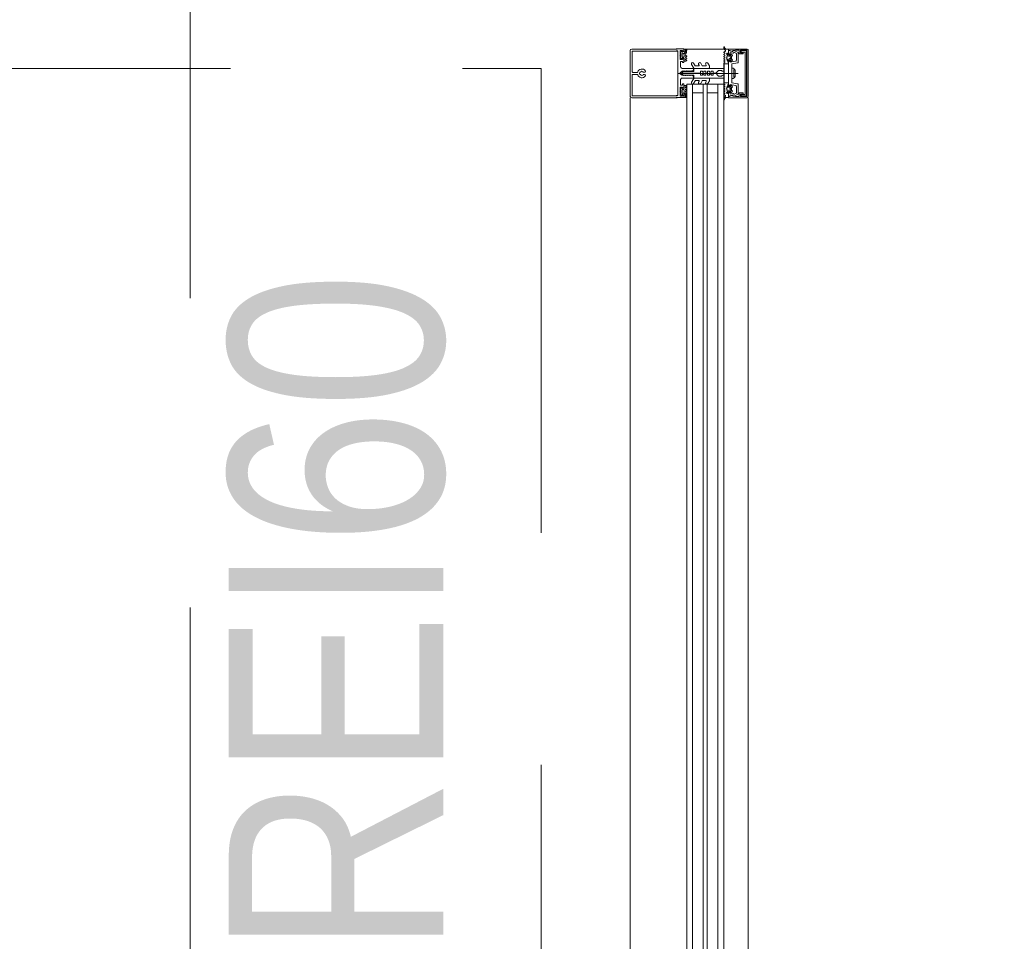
# Model space of a CAD drawing. Header units: centimetres. Extents: x -2424 to 2260, y -130 to 3012.
# Tile 25 of 81: x -630 to -529, y 1739 to 1833. Entities that reach past the tile are written whole.
import ezdxf

# ---------------------------------------------------------------- set-up
doc = ezdxf.new("R2010")
doc.units = ezdxf.units.CM
for name, pattern in [('Dash', [60, 30, -30]), ('Hidden', [71.4375, 47.625, -23.8125]), ('Oś', [222.25, 127, -31.75, 31.75, -31.75])]:
    doc.linetypes.add(name, pattern=pattern)
for name, color, linetype, lineweight in [('A-DETL', 90, 'Continuous', 9), ('A-DETL-GENF', 92, 'Continuous', 13), ('A-GLAZ-CURT', 52, 'Continuous', 9), ('A-GLAZ-CWMG', 51, 'Continuous', 9), ('G-ANNO-TEXT', 231, 'Continuous', 13), ('S-GRID', 1, 'Continuous', 13)]:
    doc.layers.add(name, color=color, linetype=linetype, lineweight=lineweight)
doc.styles.add('Arial Narrow_1', font='ARIALN.TTF', dxfattribs={"height": 22})

msp = doc.modelspace()

# ---------------------------------------------------------------- linework, layer by layer
at = {"layer": 'A-DETL', "color": 251, "linetype": 'Hidden', "lineweight": 9}
for p, q in [((-1227.62, 1828.33), (-576.62, 1828.33)), ((-576.62, 1828.33), (-576.62, 1388.83))]:
    msp.add_line(p, q, dxfattribs=at)
at = {"layer": 'A-DETL', "color": 251, "linetype": 'Dash', "lineweight": 9}
msp.add_open_spline([(-552.77, 2638.57), (-478.91, 2638.57), (-476.08, 2638.57), (-439.12, 2638.57), (-439.12, 2601.62), (-439.12, 2598.79), (-439.12, 2573.54), (-439.12, 1655.82), (-439.12, 1618.87), (-439.12, 1616.04), (-439.12, 1512.36), (-439.12, 1509.53), (-439.12, 1472.57), (-476.08, 1472.57), (-478.91, 1472.57), (-555.62, 1472.57)], degree=3, knots=[0, 0, 0, 0, 1.242892, 2.082132, 2.921372, 3.63261, 13.975949, 24.692511, 35.163852, 36.732804, 37.928533, 39.497485, 40.336725, 41.175965, 42.450024, 42.450024, 42.450024, 42.450024], dxfattribs=at)
at = {"layer": 'A-DETL-GENF', "color": 251, "lineweight": 9, "extrusion": (0, 0, -1)}
for p, q in [((-567.47, 1825.46), (-567.47, 1830.17)), ((-567.32, 1830.32), (-565.67, 1830.32)), ((-567.26, 1830.32), (-562.66, 1830.32)), ((-567.26, 1830.11), (-562.66, 1830.11)), ((-562.2, 1830.08), (-562.3, 1829.96)), ((-562.29, 1829.85), (-562.28, 1829.84)), ((-562.26, 1829.8), (-562.26, 1829.61)), ((-562.13, 1830.05), (-562.15, 1830.08)), ((-562.15, 1829.87), (-562.15, 1829.54)), ((-561.95, 1829.54), (-561.95, 1829.76)), ((-561.9, 1829.91), (-561.8, 1830.13)), ((-561.79, 1830.17), (-561.79, 1830.3)), ((-561.79, 1829.73), (-561.74, 1829.87)), ((-561.69, 1829.62), (-561.77, 1829.67)), ((-561.67, 1830.2), (-561.67, 1830.3)), ((-557.87, 1830.42), (-557.87, 1830.51)), ((-557.86, 1830), (-557.7, 1830.09)), ((-557.77, 1829.9), (-557.86, 1829.95)), ((-557.86, 1829.78), (-557.77, 1829.83)), ((-557.77, 1829.68), (-557.86, 1829.73)), ((-557.56, 1829.8), (-557.51, 1829.77)), ((-557.45, 1829.71), (-557.45, 1829.83)), ((-557.39, 1829.83), (-557.39, 1829.77)), ((-557.18, 1829.66), (-557.3, 1829.66)), ((-557.12, 1829.8), (-557.02, 1829.72)), ((-556.84, 1830.17), (-556.41, 1829.97)), ((-556.62, 1829.88), (-556.78, 1829.96)), ((-556.56, 1829.17), (-556.56, 1829.79)), ((-556.38, 1829.92), (-556.38, 1828.96)), ((-556.28, 1830.14), (-556.28, 1829.86)), ((-555.68, 1825.69), (-555.68, 1829.96)), ((-555.53, 1829.95), (-555.53, 1825.7)), ((-555.37, 1825.47), (-555.37, 1830.17)), ((-562.3, 1829.45), (-562.2, 1829.32)), ((-562.28, 1829.57), (-562.29, 1829.56)), ((-562.15, 1829.33), (-562.13, 1829.36)), ((-562.11, 1829.49), (-562, 1829.49)), ((-561.77, 1829.52), (-561.69, 1829.57)), ((-561.69, 1829.4), (-561.77, 1829.45)), ((-561.77, 1829.3), (-561.69, 1829.35)), ((-561.69, 1829.18), (-561.77, 1829.23)), ((-561.18, 1828.74), (-560.95, 1828.35)), ((-560.81, 1828.6), (-560.96, 1828.86)), ((-560.45, 1828.74), (-560.4, 1828.65)), ((-560.08, 1828.6), (-560.23, 1828.86)), ((-559.72, 1828.74), (-559.67, 1828.65)), ((-559.35, 1828.59), (-559.51, 1828.86)), ((-557.86, 1829.56), (-557.77, 1829.61)), ((-557.77, 1829.46), (-557.86, 1829.51)), ((-557.86, 1829.34), (-557.77, 1829.39)), ((-557.77, 1829.24), (-557.86, 1829.29)), ((-557.86, 1829.12), (-557.77, 1829.17)), ((-557.77, 1829.02), (-557.86, 1829.07)), ((-557.86, 1828.9), (-557.77, 1828.95)), ((-557.57, 1829.49), (-557.55, 1829.48)), ((-557.56, 1829.43), (-557.57, 1829.42)), ((-557.57, 1829.37), (-557.55, 1829.36)), ((-557.54, 1829.55), (-557.55, 1829.54)), ((-557.54, 1829.31), (-557.55, 1829.3)), ((-557.54, 1829.25), (-557.52, 1829.25)), ((-557.53, 1829.61), (-557.52, 1829.59)), ((-557.5, 1829.65), (-557.51, 1829.65)), ((-557.5, 1829.2), (-557.51, 1829.19)), ((-557.39, 1829.07), (-557.39, 1829.01)), ((-557.35, 1829.61), (-557.35, 1829.59)), ((-557.35, 1829.26), (-557.35, 1829.23)), ((-557.34, 1829.56), (-557.18, 1829.47)), ((-557.18, 1829.38), (-557.34, 1829.29)), ((-557.3, 1829.18), (-557.18, 1829.18)), ((-557.13, 1829.49), (-557.13, 1829.61)), ((-557.13, 1829.23), (-557.13, 1829.35)), ((-557.02, 1829.13), (-557.12, 1829.05)), ((-557.07, 1829.54), (-557.07, 1829.31)), ((-557.06, 1828.78), (-557.06, 1827.85)), ((-556.42, 1828.91), (-557.03, 1828.81)), ((-566.75, 1827.92), (-567.21, 1827.92)), ((-567.21, 1827.72), (-566.75, 1827.72)), ((-566.48, 1827.94), (-566.42, 1827.94)), ((-566.42, 1827.7), (-566.48, 1827.7)), ((-566.13, 1827.94), (-566, 1827.94)), ((-566, 1827.7), (-566.13, 1827.7)), ((-556.39, 1827.82), (-562.55, 1827.82)), ((-562.14, 1827.9), (-562.16, 1827.88)), ((-562.14, 1827.75), (-562.16, 1827.78)), ((-562.15, 1828.33), (-561.02, 1828.33)), ((-561.83, 1828), (-561.97, 1828)), ((-561.83, 1827.65), (-561.97, 1827.65)), ((-561.8, 1828.04), (-561.81, 1828.01)), ((-561.8, 1827.62), (-561.81, 1827.64)), ((-561.77, 1828.01), (-561.78, 1828.04)), ((-561.77, 1827.64), (-561.78, 1827.62)), ((-560.97, 1828.28), (-560.97, 1828.18)), ((-560.91, 1828.33), (-559.39, 1828.33)), ((-560.44, 1828.58), (-560.77, 1828.58)), ((-559.72, 1828.58), (-560.04, 1828.58)), ((-559.34, 1828.38), (-559.34, 1828.56)), ((-558.37, 1828.13), (-558.16, 1828.13)), ((-557.06, 1827.8), (-557.06, 1826.87)), ((-556.84, 1827.42), (-556.84, 1828.23)), ((-556.69, 1828.05), (-556.69, 1827.6)), ((-561.02, 1827.33), (-562.15, 1827.33)), ((-561.18, 1826.91), (-560.95, 1827.3)), ((-560.97, 1827.46), (-560.97, 1827.37)), ((-560.81, 1827.05), (-560.96, 1826.79)), ((-560.91, 1827.33), (-559.39, 1827.33)), ((-560.44, 1827.08), (-560.77, 1827.08)), ((-560.45, 1826.91), (-560.4, 1827)), ((-560.08, 1827.05), (-560.23, 1826.79)), ((-559.72, 1827.08), (-560.04, 1827.08)), ((-559.72, 1826.91), (-559.67, 1827)), ((-559.35, 1827.06), (-559.51, 1826.79)), ((-559.34, 1827.28), (-559.34, 1827.09)), ((-558.37, 1827.53), (-558.16, 1827.53)), ((-557.86, 1826.75), (-557.77, 1826.7)), ((-557.77, 1826.63), (-557.86, 1826.58)), ((-557.39, 1826.58), (-557.39, 1826.64)), ((-557.03, 1826.84), (-556.42, 1826.74)), ((-556.38, 1826.69), (-556.38, 1825.72)), ((-562.3, 1826.2), (-562.2, 1826.33)), ((-562.2, 1825.57), (-562.3, 1825.69)), ((-562.28, 1826.08), (-562.29, 1826.09)), ((-562.29, 1825.8), (-562.28, 1825.81)), ((-562.26, 1825.85), (-562.26, 1826.04)), ((-562.15, 1826.32), (-562.13, 1826.29)), ((-562.15, 1825.78), (-562.15, 1826.11)), ((-562.11, 1826.16), (-562, 1826.16)), ((-561.95, 1826.11), (-561.95, 1825.89)), ((-561.9, 1825.74), (-561.8, 1825.52)), ((-561.79, 1825.92), (-561.74, 1825.78)), ((-561.69, 1826.47), (-561.77, 1826.42)), ((-561.77, 1826.35), (-561.69, 1826.3)), ((-561.69, 1826.25), (-561.77, 1826.2)), ((-561.77, 1826.13), (-561.69, 1826.08)), ((-561.69, 1826.03), (-561.77, 1825.98)), ((-557.86, 1826.53), (-557.77, 1826.48)), ((-557.77, 1826.41), (-557.86, 1826.36)), ((-557.86, 1826.31), (-557.77, 1826.26)), ((-557.77, 1826.19), (-557.86, 1826.14)), ((-557.86, 1826.09), (-557.77, 1826.04)), ((-557.77, 1825.97), (-557.86, 1825.92)), ((-557.86, 1825.87), (-557.77, 1825.82)), ((-557.77, 1825.75), (-557.86, 1825.7)), ((-557.86, 1825.65), (-557.7, 1825.56)), ((-557.57, 1826.28), (-557.55, 1826.29)), ((-557.56, 1826.22), (-557.57, 1826.23)), ((-557.57, 1826.16), (-557.55, 1826.17)), ((-557.56, 1825.85), (-557.51, 1825.88)), ((-557.54, 1826.34), (-557.55, 1826.35)), ((-557.54, 1826.1), (-557.55, 1826.11)), ((-557.54, 1826.4), (-557.52, 1826.4)), ((-557.53, 1826.04), (-557.52, 1826.06)), ((-557.5, 1826.45), (-557.51, 1826.46)), ((-557.5, 1826), (-557.51, 1826)), ((-557.45, 1825.94), (-557.45, 1825.81)), ((-557.39, 1825.81), (-557.39, 1825.88)), ((-557.35, 1826.39), (-557.35, 1826.41)), ((-557.35, 1826.03), (-557.35, 1826.06)), ((-557.18, 1826.27), (-557.34, 1826.36)), ((-557.34, 1826.09), (-557.18, 1826.18)), ((-557.3, 1826.46), (-557.18, 1826.46)), ((-557.18, 1825.98), (-557.3, 1825.98)), ((-557.13, 1826.41), (-557.13, 1826.29)), ((-557.13, 1826.15), (-557.13, 1826.03)), ((-557.02, 1826.52), (-557.12, 1826.6)), ((-557.12, 1825.85), (-557.02, 1825.93)), ((-557.07, 1826.11), (-557.07, 1826.34)), ((-556.41, 1825.68), (-556.84, 1825.48)), ((-556.78, 1825.69), (-556.62, 1825.77)), ((-556.56, 1825.86), (-556.56, 1826.48)), ((-556.28, 1825.78), (-556.28, 1825.5)), ((-565.67, 1825.32), (-567.32, 1825.32)), ((-567.26, 1825.53), (-562.66, 1825.53)), ((-567.26, 1825.32), (-562.66, 1825.32)), ((-562.13, 1825.6), (-562.15, 1825.57)), ((-561.79, 1825.48), (-561.79, 1825.35)), ((-561.67, 1825.45), (-561.67, 1825.35)), ((-557.87, 1825.23), (-557.87, 1825.14))]:
    msp.add_line(p, q, dxfattribs=at)
at = {"layer": 'A-DETL-GENF', "color": 251, "lineweight": 9, "extrusion": (0, 0, -1), "flags": 128}
for points in [[(567.26, 1827.97), (567.26, 1830.11), (565.67, 1830.11)], [(562.77, 1830.33), (561.97, 1830.33), (561.97, 1830.14), (562.05, 1830.06), (562.11, 1830.06), (562.11, 1830.18), (562.34, 1830.18), (562.34, 1829.73)], [(562.77, 1830.12), (562.57, 1830.12), (562.57, 1825.54), (562.77, 1825.54)], [(562.34, 1829.68), (562.34, 1829.24), (562.11, 1829.24), (562.11, 1829.36), (562.05, 1829.36), (561.97, 1829.28), (561.97, 1828.92), (562.09, 1828.92), (562.09, 1829.04), (562.3, 1829.04), (562.3, 1828.48)], [(561.81, 1830.32), (561.95, 1830.32), (561.95, 1830.12), (561.94, 1830.07)], [(557.66, 1830.3), (557.39, 1830.3), (557.39, 1829.89)], [(555.52, 1830.32), (557.37, 1830.32), (557.37, 1830.21), (557.01, 1830.1)], [(556.94, 1829.88), (557.23, 1829.96), (557.23, 1829.77), (557.29, 1829.77), (557.37, 1829.85), (557.37, 1830.17), (557, 1830.07)], [(557.21, 1829.74), (557.19, 1829.74), (557.16, 1829.79)], [(556.87, 1830.16), (556.77, 1830.16), (556.65, 1830.19), (556.33, 1830.19)], [(556.23, 1829.81), (555.88, 1829.81), (555.88, 1829.94), (556.15, 1829.94), (556.15, 1830.19), (555.52, 1830.19), (555.52, 1825.45), (556.15, 1825.45), (556.15, 1825.7), (555.88, 1825.7), (555.88, 1825.83), (556.23, 1825.83)], [(555.73, 1830.01), (556.09, 1830.01), (556.09, 1830.15), (555.73, 1830.15)], [(561.94, 1829.34), (561.95, 1829.29), (561.95, 1829.08), (561.76, 1829.08), (561.69, 1829.13)], [(557.39, 1828.94), (557.39, 1828.8), (557.78, 1828.8), (557.86, 1828.85)], [(557.45, 1829.03), (557.45, 1829.15), (557.48, 1829.15), (557.46, 1829.02)], [(556.65, 1826.58), (557.23, 1826.68), (557.23, 1826.57), (557.29, 1826.57), (557.37, 1826.65), (557.37, 1828.99), (557.29, 1829.07), (557.23, 1829.07), (557.23, 1828.96), (556.65, 1829.07)], [(557.16, 1829.05), (557.19, 1829.1), (557.21, 1829.1)], [(565.67, 1825.53), (567.26, 1825.53), (567.26, 1827.67)], [(561.07, 1828.08), (561.16, 1828.08), (561.19, 1828.03), (561.31, 1828.03), (561.34, 1828.08), (561.37, 1828.03), (561.49, 1828.03), (561.52, 1828.08), (561.55, 1828.03), (561.67, 1828.03), (561.7, 1828.08), (561.73, 1828.03), (561.85, 1828.03), (561.88, 1828.08), (561.91, 1828.03), (562.03, 1828.03), (562.06, 1828.08), (562.09, 1828.03), (562.13, 1828.03), (562.32, 1827.91)], [(562.32, 1827.74), (562.13, 1827.63), (562, 1827.63), (561.97, 1827.58), (561.94, 1827.63), (561.82, 1827.63), (561.79, 1827.58), (561.76, 1827.63), (561.64, 1827.63), (561.61, 1827.58), (561.58, 1827.63), (561.46, 1827.63), (561.43, 1827.58), (561.4, 1827.63), (561.28, 1827.63), (561.25, 1827.58), (561.22, 1827.63), (561.1, 1827.63), (561.07, 1827.57)], [(558.45, 1828.09), (558.67, 1827.83), (558.97, 1827.83), (558.97, 1828.03), (559.17, 1828.03), (559.17, 1827.93), (559.34, 1827.93), (559.34, 1828.03), (559.54, 1828.03), (559.54, 1827.83), (559.7, 1827.83), (559.7, 1828.03), (559.9, 1828.03), (559.9, 1827.93), (560.07, 1827.93), (560.07, 1828.03), (560.27, 1828.03), (560.27, 1827.83), (562.17, 1827.83), (560.27, 1827.83), (560.27, 1827.63), (560.07, 1827.63), (560.07, 1827.73), (559.9, 1827.73), (559.9, 1827.63), (559.7, 1827.63), (559.7, 1827.83), (559.54, 1827.83), (559.54, 1827.63), (559.34, 1827.63), (559.34, 1827.73), (559.17, 1827.73), (559.17, 1827.63), (558.97, 1827.63), (558.97, 1827.83), (558.67, 1827.83), (558.45, 1827.56)], [(557.98, 1828.03), (557.87, 1828.03), (557.87, 1828.33), (560.94, 1828.33), (560.94, 1828), (561.75, 1828)], [(557.98, 1827.63), (557.87, 1827.63), (557.87, 1827.33), (560.94, 1827.33), (560.94, 1827.65), (561.75, 1827.65)], [(556.9, 1827.3), (557.05, 1827.28), (557.05, 1828.36), (556.9, 1828.34)], [(562.3, 1827.18), (562.3, 1826.62), (562.09, 1826.62), (562.09, 1826.74), (561.97, 1826.74), (561.97, 1826.38), (562.05, 1826.3), (562.11, 1826.3), (562.11, 1826.42), (562.34, 1826.42), (562.34, 1825.97)], [(557.39, 1826.71), (557.39, 1826.84), (557.78, 1826.84), (557.86, 1826.8)], [(557.45, 1826.62), (557.45, 1826.5), (557.48, 1826.5), (557.46, 1826.63)], [(562.34, 1825.92), (562.34, 1825.48), (562.11, 1825.48), (562.11, 1825.6), (562.05, 1825.6), (561.97, 1825.52), (561.97, 1825.33), (562.77, 1825.33)], [(561.94, 1826.31), (561.95, 1826.36), (561.95, 1826.57), (561.76, 1826.57), (561.69, 1826.52)], [(557.66, 1825.34), (557.39, 1825.34), (557.39, 1825.75)], [(557, 1825.58), (557.37, 1825.47), (557.37, 1825.79), (557.29, 1825.87), (557.23, 1825.87), (557.23, 1825.69), (556.94, 1825.77)], [(557.16, 1826.59), (557.19, 1826.54), (557.21, 1826.54)], [(557.21, 1825.9), (557.19, 1825.9), (557.16, 1825.85)], [(555.73, 1825.5), (556.09, 1825.5), (556.09, 1825.64), (555.73, 1825.64)], [(561.81, 1825.33), (561.95, 1825.33), (561.95, 1825.53), (561.94, 1825.58)], [(557.01, 1825.55), (557.37, 1825.43), (557.37, 1825.32), (555.52, 1825.32)], [(556.33, 1825.45), (556.65, 1825.45), (556.77, 1825.48), (556.87, 1825.48)]]:
    msp.add_lwpolyline(points, dxfattribs=at)
for points in [[(557.87, 1826.85), (557.87, 1828.79), (557.83, 1828.79), (557.83, 1826.85)], [(557.83, 1826.85), (557.83, 1828.79), (557.38, 1828.79), (557.38, 1826.85)]]:
    msp.add_lwpolyline(points, close=True, dxfattribs=at)
at = {"layer": 'A-DETL-GENF', "color": 251, "lineweight": 9, "extrusion": (0, 0, -1)}
for centre, radius, start, end in [((567.32, 1830.17), 0.15, 0.0003, 89.9997), ((562.34, 1829.71), 0.0255, 282.35, 77.65), ((562.24, 1829.91), 0.08, 308.8475, 39.685), ((562.31, 1829.8), 0.05, 128.8475, 180), ((562.18, 1830.07), 0.03, 38.5798, 149.9915), ((562.1, 1829.87), 0.0496, 2.7559, 69.6878), ((562.11, 1830.06), 0.02, 256.6587, 330.0171), ((562.1, 1829.76), 0.148, 82.4164, 180.2404), ((562.05, 1829.77), 0.277, 76.6587, 104.3746), ((561.97, 1830.06), 0.03, 165.4027, 284.3746), ((561.87, 1829.9), 0.0337, 203.0035, 24), ((562.7, 1830.25), 0.933, 179.587, 203.0035), ((561.81, 1830.3), 0.02, 90.0007, 179.9993), ((561.89, 1830.17), 0.1, 180.0001, 204), ((561.74, 1829.71), 0.05, 300.069, 20.536), ((561.7, 1830.26), 0.059, 358.5974, 104.6036), ((562.67, 1830.22), 0.997, 181.4989, 200.69), ((561.69, 1830.3), 0.02, 104.6036, 180), ((557.84, 1830.51), 0.03, 359.9022, 171.6433), ((557.67, 1830.42), 0.2, 350.4545, 359.9022), ((557.58, 1830.44), 0.291, 295.3637, 350.4545), ((557.84, 1829.97), 0.03, 300.7154, 60.1649), ((557.84, 1829.75), 0.03, 300.5887, 59.5346), ((557.53, 1830.56), 0.286, 297.5921, 351.6433), ((557.8, 1829.86), 0.0417, 125.132, 234.868), ((557.8, 1829.64), 0.0415, 125.012, 234.988), ((557.73, 1830.13), 0.05, 115.3637, 240.1649), ((557.52, 1829.83), 0.065, 0, 180), ((557.54, 1829.83), 0.04, 299.9937, 0), ((557.1, 1829.42), 0.44, 324.1588, 35.0779), ((557.56, 1829.69), 0.1, 120.0023, 179.1728), ((557.5, 1829.69), 0.0339, 179.1783, 266.9975), ((557.5, 1829.71), 0.05, 180, 215.0779), ((557.39, 1829.86), 0.03, 270, 90), ((557.36, 1829.77), 0.03, 270.0185, 359.0948), ((557.28, 1829.44), 0.314, 75.4979, 104.5021), ((557.3, 1829.61), 0.05, 359.9897, 90.0103), ((557.18, 1829.61), 0.05, 89.9899, 180.0101), ((557.14, 1829.78), 0.03, 30.0049, 129.9897), ((557.07, 1829.66), 0.08, 129.9967, 247.3844), ((556.99, 1830.16), 0.07, 210.0064, 288), ((556.98, 1830.13), 0.06, 188.4417, 285), ((556.92, 1829.94), 0.06, 198.8192, 285), ((556.87, 1830.09), 0.07, 30.0064, 90), ((556.86, 1830.11), 0.06, 8.4417, 115), ((556.81, 1829.9), 0.06, 18.8192, 115), ((556.66, 1829.79), 0.1, 115, 180), ((556.43, 1829.92), 0.05, 115, 180), ((556.33, 1830.14), 0.0512, 90.5709, 178.6482), ((556.23, 1829.86), 0.05, 270, 0.0001), ((555.73, 1829.95), 0.2, 89.9718, 180.0352), ((555.73, 1829.96), 0.0499, 89.8796, 180.0225), ((555.52, 1830.17), 0.15, 89.9938, 180.0062), ((562.24, 1829.5), 0.08, 320.315, 51.1528), ((562.31, 1829.61), 0.05, 180, 231.1528), ((562.18, 1829.34), 0.03, 210.0085, 321.4202), ((562.1, 1829.54), 0.0499, 279.2263, 356.9893), ((562.11, 1829.35), 0.02, 29.9847, 103.341), ((562.05, 1829.64), 0.277, 255.6254, 283.341), ((562, 1829.54), 0.0502, 183.3323, 269.7322), ((561.97, 1829.34), 0.03, 75.6254, 194.5942), ((561.75, 1829.48), 0.0402, 297.7922, 62.3701), ((561.75, 1829.26), 0.0414, 298.176, 61.824), ((561.7, 1829.59), 0.03, 120.0871, 239.9129), ((561.7, 1829.37), 0.0299, 120.122, 245.064), ((561.7, 1829.15), 0.0301, 120.1258, 239.8742), ((561.07, 1828.8), 0.125, 330, 150), ((560.34, 1828.8), 0.125, 330, 150), ((560.44, 1828.63), 0.05, 150, 270), ((559.61, 1828.8), 0.125, 330, 150), ((559.72, 1828.63), 0.05, 150, 270), ((557.84, 1829.53), 0.03, 300.1448, 59.5346), ((557.84, 1829.31), 0.03, 300.3449, 59.5346), ((557.84, 1829.09), 0.03, 300.3446, 59.7685), ((557.84, 1828.87), 0.03, 299.7965, 60.132), ((557.8, 1829.42), 0.043, 127.8436, 233.8234), ((557.79, 1829.2), 0.0419, 125.4665, 234.6999), ((557.79, 1828.98), 0.0416, 116.9541, 241.568), ((557.54, 1829.51), 0.03, 315.0005, 72.0009), ((557.55, 1829.4), 0.03, 300.0003, 56.9985), ((557.57, 1829.46), 0.0316, 134.991, 237.0104), ((557.53, 1829.28), 0.03, 284.9955, 42.0028), ((557.57, 1829.33), 0.0316, 120.0026, 221.9974), ((557.51, 1829.62), 0.0272, 330.011, 86.9853), ((557.55, 1829.58), 0.0316, 150.007, 251.9967), ((557.53, 1829.22), 0.03, 105.0015, 206.9968), ((557.48, 1829.18), 0.03, 270.0112, 26.991), ((557.48, 1829.15), 0.03, 144.1588, 180), ((557.41, 1829.02), 0.05, 277.1737, 0.0088), ((557.42, 1829.03), 0.033, 215.0901, 360), ((557.42, 1828.94), 0.03, 97.1885, 179.997), ((557.36, 1829.07), 0.03, 0, 103.1975), ((557.28, 1829.41), 0.314, 255.517, 283.1975), ((557.32, 1829.59), 0.03, 299.9936, 0.0121), ((557.32, 1829.26), 0.03, 359.9893, 60.005), ((557.3, 1829.23), 0.05, 270.009, 359.991), ((557.16, 1829.49), 0.03, 179.9936, 300.0024), ((557.16, 1829.35), 0.03, 60.0027, 180.0013), ((557.18, 1829.23), 0.05, 180.0092, 269.9908), ((557.14, 1829.07), 0.03, 229.9887, 330.0017), ((557.02, 1829.54), 0.05, 0.0003, 67.3776), ((557.02, 1829.31), 0.05, 292.6209, 0.0012), ((557.03, 1828.78), 0.03, 0, 80), ((557.07, 1829.19), 0.08, 112.6228, 229.9969), ((556.66, 1829.17), 0.1, 180, 260), ((556.43, 1828.96), 0.05, 180, 260), ((567.21, 1827.97), 0.05, 270.0077, 359.9923), ((567.21, 1827.67), 0.05, 359.9791, 90.0209), ((566.75, 1827.97), 0.05, 197.4982, 270), ((566.75, 1827.67), 0.05, 90, 162.583), ((566.27, 1827.82), 0.45, 17.4982, 141.0552), ((566.27, 1827.82), 0.45, 218.9448, 342.583), ((566.27, 1827.82), 0.24, 330, 30), ((566.42, 1827.97), 0.03, 139.6807, 270), ((566.42, 1827.67), 0.03, 90, 220.3193), ((566.27, 1827.82), 0.21, 53.7768, 126.2232), ((566.27, 1827.82), 0.21, 233.7768, 306.2232), ((566.13, 1827.97), 0.03, 270, 40.3193), ((566.13, 1827.67), 0.03, 319.6807, 90), ((566, 1828.04), 0.1, 141.0552, 270), ((566, 1827.6), 0.1, 90, 218.9448), ((562.27, 1827.82), 0.1, 298.7984, 61.2016), ((562.15, 1828.48), 0.15, 269.9706, 0.0294), ((562.07, 1827.83), 0.1, 0, 30), ((562.07, 1827.83), 0.1, 330, 0), ((561.97, 1827.8), 0.2, 30, 90), ((561.97, 1827.85), 0.2, 270, 330), ((561.83, 1828.02), 0.02, 210.0303, 270), ((561.83, 1827.63), 0.02, 90, 149.9697), ((561.79, 1828.03), 0.01, 30.0303, 149.9802), ((561.75, 1828.02), 0.02, 270, 329.9802), ((561.75, 1827.63), 0.02, 30.0198, 90), ((561.07, 1828.18), 0.0999, 179.9704, 270.0296), ((561.02, 1828.28), 0.05, 89.9899, 180.0101), ((560.91, 1828.38), 0.05, 270, 330), ((560.77, 1828.63), 0.05, 270, 330), ((560.04, 1828.63), 0.05, 270, 330), ((559.39, 1828.38), 0.05, 180, 270), ((559.39, 1828.56), 0.05, 150, 180), ((558.37, 1828.03), 0.1, 40, 90), ((558.16, 1828.03), 0.1, 90, 150), ((557.98, 1828.13), 0.1, 270, 330), ((557.05, 1827.82), 0.0256, 282.6804, 77.3196), ((556.95, 1828.13), 0.22, 103.9707, 152.728), ((557.58, 1827.82), 0.921, 153.7078, 165.8284), ((562.15, 1827.18), 0.15, 359.9706, 90.0294), ((561.79, 1827.62), 0.01, 210.0198, 329.9697), ((561.07, 1826.85), 0.125, 210, 30), ((561.1, 1827.45), 0.126, 101.5693, 175.5931), ((561.02, 1827.38), 0.05, 180.9313, 269.9852), ((560.91, 1827.28), 0.05, 30, 90), ((560.77, 1827.03), 0.05, 30, 90), ((560.34, 1826.85), 0.125, 210, 30), ((560.44, 1827.03), 0.05, 90, 210), ((560.04, 1827.03), 0.05, 30, 90), ((559.61, 1826.85), 0.125, 210, 30), ((559.72, 1827.03), 0.05, 90, 210), ((559.39, 1827.28), 0.05, 90, 180), ((559.39, 1827.09), 0.05, 180, 210), ((558.37, 1827.63), 0.1, 270, 320), ((558.16, 1827.63), 0.1, 210, 270), ((557.98, 1827.53), 0.1, 30, 90), ((557.84, 1826.78), 0.03, 299.868, 60.2035), ((557.79, 1826.67), 0.0416, 118.432, 243.0459), ((557.41, 1826.63), 0.05, 359.9912, 82.8263), ((557.42, 1826.62), 0.033, 0, 144.9099), ((557.42, 1826.71), 0.03, 180.003, 262.8115), ((557.03, 1826.87), 0.03, 280, 0), ((556.95, 1827.52), 0.22, 207.2746, 256.0268), ((557.58, 1827.82), 0.92, 194.1683, 206.293), ((556.43, 1826.69), 0.05, 100, 180), ((562.34, 1825.95), 0.0255, 282.35, 77.65), ((562.24, 1826.15), 0.08, 308.8472, 39.685), ((562.24, 1825.74), 0.08, 320.315, 51.1525), ((562.31, 1826.04), 0.05, 128.8472, 180), ((562.31, 1825.85), 0.05, 180, 231.1525), ((562.18, 1826.31), 0.03, 38.5798, 149.9915), ((562.1, 1826.11), 0.0499, 3.0107, 80.7737), ((562.1, 1825.78), 0.0496, 290.3122, 357.2441), ((562.11, 1826.3), 0.02, 256.659, 330.0153), ((562.11, 1825.59), 0.02, 29.9829, 103.3413), ((562.1, 1825.88), 0.148, 179.7596, 277.5836), ((562.05, 1826.01), 0.277, 76.659, 104.3746), ((562.05, 1825.88), 0.277, 255.6254, 283.3413), ((562, 1826.11), 0.0502, 90.2678, 176.6677), ((561.97, 1826.31), 0.03, 165.4058, 284.3746), ((561.97, 1825.59), 0.03, 75.6254, 194.5973), ((561.87, 1825.75), 0.0337, 336, 156.9965), ((562.7, 1825.4), 0.933, 156.9965, 180.413), ((561.74, 1825.94), 0.05, 339.464, 59.931), ((561.75, 1826.39), 0.0414, 298.176, 61.824), ((561.75, 1826.17), 0.0402, 297.6299, 62.2078), ((562.67, 1825.43), 0.997, 159.31, 178.5011), ((561.7, 1826.5), 0.0301, 120.1258, 239.8742), ((561.7, 1826.28), 0.0299, 114.936, 239.878), ((561.7, 1826.06), 0.03, 120.0871, 239.9129), ((557.84, 1826.56), 0.03, 300.2315, 59.6554), ((557.84, 1826.34), 0.03, 300.4654, 59.6551), ((557.84, 1826.12), 0.03, 300.4654, 59.8552), ((557.84, 1825.9), 0.03, 300.4654, 59.4113), ((557.84, 1825.68), 0.03, 299.8351, 59.2846), ((557.79, 1826.45), 0.0419, 125.3001, 234.5335), ((557.8, 1826.22), 0.043, 126.1766, 232.1564), ((557.8, 1826.01), 0.0415, 125.012, 234.988), ((557.8, 1825.79), 0.0417, 125.132, 234.868), ((557.55, 1826.25), 0.03, 303.0015, 59.9997), ((557.54, 1826.14), 0.03, 287.9991, 44.9995), ((557.54, 1825.81), 0.04, 360, 60.0063), ((557.52, 1825.81), 0.065, 180, 0), ((557.1, 1826.22), 0.44, 324.9221, 35.8412), ((557.53, 1826.37), 0.03, 317.9972, 75.0045), ((557.57, 1826.19), 0.0316, 122.9896, 225.009), ((557.57, 1826.32), 0.0316, 138.0026, 239.9974), ((557.55, 1826.07), 0.0316, 108.0033, 209.993), ((557.51, 1826.02), 0.0272, 273.0147, 29.989), ((557.53, 1826.43), 0.03, 153.0032, 254.9985), ((557.48, 1826.47), 0.03, 333.009, 89.9888), ((557.56, 1825.96), 0.1, 180.8272, 239.9977), ((557.5, 1825.96), 0.0339, 93.0025, 180.8217), ((557.48, 1826.5), 0.03, 180, 215.8412), ((557.5, 1825.94), 0.05, 144.9221, 180), ((557.39, 1825.78), 0.03, 270, 90), ((557.36, 1826.58), 0.03, 256.8025, 0), ((557.36, 1825.87), 0.03, 0.9052, 89.9815), ((557.28, 1826.24), 0.314, 76.8025, 104.483), ((557.28, 1826.21), 0.314, 255.4979, 284.5021), ((557.3, 1826.41), 0.05, 0.009, 89.991), ((557.32, 1826.39), 0.03, 299.995, 0.0107), ((557.32, 1826.06), 0.03, 359.9879, 60.0064), ((557.3, 1826.03), 0.05, 269.9897, 0.0103), ((557.18, 1826.41), 0.05, 90.0092, 179.9908), ((557.16, 1826.29), 0.03, 179.9987, 299.9973), ((557.16, 1826.15), 0.03, 59.9976, 180.0064), ((557.18, 1826.03), 0.05, 179.9899, 270.0101), ((557.14, 1826.58), 0.03, 29.9983, 130.0113), ((557.14, 1825.87), 0.03, 230.0103, 329.9951), ((557.02, 1826.34), 0.05, 359.9988, 67.3791), ((557.02, 1826.11), 0.05, 292.6224, 359.9997), ((557.07, 1826.46), 0.08, 130.0031, 247.3772), ((557.07, 1825.99), 0.08, 112.6156, 230.0033), ((556.92, 1825.71), 0.06, 75, 161.1808), ((556.81, 1825.75), 0.06, 245, 341.1808), ((556.66, 1826.48), 0.1, 100, 180), ((556.66, 1825.86), 0.1, 180, 245), ((556.43, 1825.72), 0.05, 180, 245), ((556.23, 1825.78), 0.05, 359.9981, 90.0017), ((555.73, 1825.7), 0.2, 180.0295, 269.9723), ((555.73, 1825.69), 0.0501, 180.0875, 269.9336), ((567.32, 1825.48), 0.15, 270.1055, 353.878), ((562.18, 1825.58), 0.03, 210.0085, 321.4202), ((561.81, 1825.35), 0.02, 180.0007, 269.9993), ((561.89, 1825.48), 0.1, 156, 179.9999), ((561.7, 1825.39), 0.059, 255.3964, 1.4026), ((561.69, 1825.35), 0.02, 180, 255.3964), ((557.58, 1825.21), 0.291, 9.5455, 64.6363), ((557.67, 1825.23), 0.2, 0.0978, 9.5455), ((557.84, 1825.14), 0.03, 188.3567, 0.0978), ((557.53, 1825.09), 0.286, 8.3567, 62.4079), ((557.73, 1825.52), 0.05, 119.8351, 244.6363), ((556.99, 1825.48), 0.07, 72, 149.9983), ((556.98, 1825.52), 0.06, 75, 171.5583), ((556.87, 1825.55), 0.07, 270, 329.9983), ((556.86, 1825.53), 0.06, 245, 351.5583), ((556.33, 1825.5), 0.0498, 179.8262, 270.1735), ((555.52, 1825.47), 0.15, 180.0494, 269.9506)]:
    msp.add_arc(centre, radius, start, end, dxfattribs=at)
at = {"layer": 'A-GLAZ-CURT', "color": 251, "lineweight": 9}
for p, q in [((-557.87, 1826.72), (-561.67, 1826.72)), ((-561.67, 1826.72), (-561.67, 1681.43)), ((-561.07, 1826.72), (-561.07, 1681.43)), ((-559.97, 1826.72), (-559.97, 1681.43)), ((-559.57, 1826.72), (-559.57, 1681.43)), ((-558.47, 1826.72), (-558.47, 1681.43)), ((-557.87, 1681.43), (-557.87, 1826.72)), ((-559.97, 1825.82), (-561.07, 1825.82)), ((-558.47, 1825.82), (-559.57, 1825.82))]:
    msp.add_line(p, q, dxfattribs=at)
at = {"layer": 'A-GLAZ-CWMG', "color": 251, "lineweight": 9}
for p, q in [((-561.67, 1830.32), (-557.87, 1830.32)), ((-567.47, 1825.32), (-567.47, 1682.83)), ((-557.86, 1682.83), (-557.86, 1825.32)), ((-555.37, 1682.83), (-555.37, 1825.32))]:
    msp.add_line(p, q, dxfattribs=at)
at = {"layer": 'S-GRID', "color": 251, "linetype": 'Oś', "lineweight": 9}
msp.add_line((-612.62, 2884.27), (-612.62, 27.13), dxfattribs=at)

# ---------------------------------------------------------------- texts
at = {"layer": 'G-ANNO-TEXT', "color": 251, "lineweight": 9, "style": 'Arial Narrow_1'}
msp.add_text('REI60', height=22, rotation=90, dxfattribs=at).set_placement((-586.66, 1737.42))

doc.saveas('drawing.dxf')
